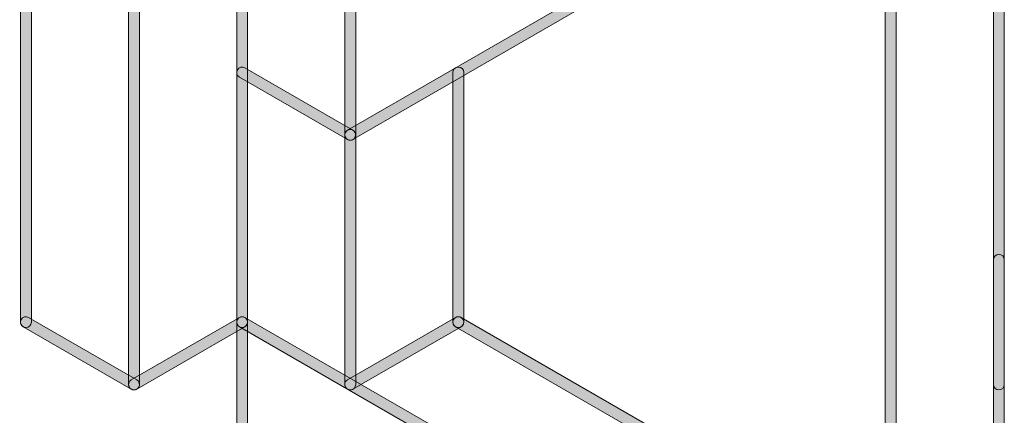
# Paper-space layout 'A01 Title Sheet' of a CAD drawing. Header units: millimetres. Extents: x 0 to 2642, y -51 to 594.
# Tile 6 of 14: x 514 to 560, y 512 to 530. Entities that reach past the tile are written whole.
import ezdxf
from ezdxf.enums import TextEntityAlignment as Align
from ezdxf.lldxf.tags import DXFTag

# ---------------------------------------------------------------- set-up
doc = ezdxf.new("R2010")
doc.units = ezdxf.units.MM
doc.linetypes.add('DASHED', pattern=[19.05, 12.7, -6.35])
doc.layers.add('A_10_Sheet_Annotation', color=250, linetype='Continuous', lineweight=25)
doc.styles.get("Standard").update_dxf_attribs({"font": 'arial.ttf'})
doc.styles.add('Standard 2.5mm (Annotative)', font='arial.ttf', dxfattribs={"height": 2.5})
doc.styles.add('Standard 3.0mm (Annotative)', font='arial.ttf', dxfattribs={"height": 3})
tags = doc.linetypes.add('COMM', pattern='A,12.7,-5.08,["TC",Standard,S=2.54,R=0,X=-2.54,Y=-1.27],-5', length=22.78).pattern_tags.tags
tags[6] = DXFTag(74, 10)

# ---------------------------------------------------------------- blocks, each defined once
blk = doc.blocks.new('Title Block - Project Title Sheet')
at = {"true_color": 0x28225c}
h = blk.add_hatch(color=179, dxfattribs=at)
h.dxf.hatch_style = 2
edge = h.paths.add_edge_path()
edge.add_spline(control_points=[(514.457, 515.93), (514.457, 515.93), (514.457, 573.643), (514.457, 573.643), (514.457, 573.781), (514.57, 573.893), (514.708, 573.893), (514.708, 573.893), (514.708, 573.893), (514.708, 573.893), (514.846, 573.893), (514.959, 573.781), (514.959, 573.643), (514.959, 573.643), (514.959, 573.643), (514.959, 573.643), (514.959, 573.643), (514.959, 515.93), (514.959, 515.93), (514.959, 515.791), (514.846, 515.679), (514.708, 515.679), (514.708, 515.679), (514.708, 515.679), (514.708, 515.679), (514.57, 515.679), (514.457, 515.791), (514.457, 515.93), (514.457, 515.93), (514.457, 515.93), (514.457, 515.93)], knot_values=[0, 0, 0, 0, 1, 1, 1, 2, 2, 2, 3, 3, 3, 4, 4, 4, 5, 5, 5, 6, 6, 6, 7, 7, 7, 8, 8, 8, 9, 9, 9, 10, 10, 10, 10], degree=3, periodic=0)
h = blk.add_hatch(color=179, dxfattribs=at)
h.dxf.hatch_style = 2
edge = h.paths.add_edge_path()
edge.add_spline(control_points=[(519.455, 513.044), (519.455, 513.044), (519.455, 570.756), (519.455, 570.756), (519.455, 570.896), (519.568, 571.007), (519.706, 571.007), (519.706, 571.007), (519.706, 571.007), (519.706, 571.007), (519.845, 571.007), (519.957, 570.896), (519.957, 570.756), (519.957, 570.756), (519.957, 570.756), (519.957, 570.756), (519.957, 570.756), (519.957, 513.044), (519.957, 513.044), (519.957, 512.905), (519.845, 512.792), (519.706, 512.792), (519.706, 512.792), (519.706, 512.792), (519.706, 512.792), (519.568, 512.792), (519.455, 512.905), (519.455, 513.044), (519.455, 513.044), (519.455, 513.044), (519.455, 513.044)], knot_values=[0, 0, 0, 0, 1, 1, 1, 2, 2, 2, 3, 3, 3, 4, 4, 4, 5, 5, 5, 6, 6, 6, 7, 7, 7, 8, 8, 8, 9, 9, 9, 10, 10, 10, 10], degree=3, periodic=0)
h = blk.add_hatch(color=179, dxfattribs=at)
h.dxf.hatch_style = 2
edge = h.paths.add_edge_path()
edge.add_spline(control_points=[(554.441, 498.615), (554.441, 498.615), (554.441, 562.099), (554.441, 562.099), (554.441, 562.238), (554.553, 562.351), (554.692, 562.351), (554.692, 562.351), (554.692, 562.351), (554.692, 562.351), (554.832, 562.351), (554.944, 562.238), (554.944, 562.099), (554.944, 562.099), (554.944, 562.099), (554.944, 562.099), (554.944, 562.099), (554.944, 498.615), (554.944, 498.615), (554.944, 498.476), (554.832, 498.364), (554.692, 498.364), (554.692, 498.364), (554.692, 498.364), (554.692, 498.364), (554.553, 498.364), (554.441, 498.476), (554.441, 498.615), (554.441, 498.615), (554.441, 498.615), (554.441, 498.615)], knot_values=[0, 0, 0, 0, 1, 1, 1, 2, 2, 2, 3, 3, 3, 4, 4, 4, 5, 5, 5, 6, 6, 6, 7, 7, 7, 8, 8, 8, 9, 9, 9, 10, 10, 10, 10], degree=3, periodic=0)
h = blk.add_hatch(color=179, dxfattribs=at)
h.dxf.hatch_style = 2
edge = h.paths.add_edge_path()
edge.add_spline(control_points=[(559.439, 489.959), (559.439, 489.959), (559.439, 559.213), (559.439, 559.213), (559.439, 559.352), (559.552, 559.465), (559.69, 559.465), (559.69, 559.465), (559.69, 559.465), (559.69, 559.465), (559.829, 559.465), (559.942, 559.352), (559.942, 559.213), (559.942, 559.213), (559.942, 559.213), (559.942, 559.213), (559.942, 559.213), (559.942, 489.959), (559.942, 489.959), (559.942, 489.821), (559.829, 489.708), (559.69, 489.708), (559.69, 489.708), (559.69, 489.708), (559.69, 489.708), (559.552, 489.708), (559.439, 489.821), (559.439, 489.959), (559.439, 489.959), (559.439, 489.959), (559.439, 489.959)], knot_values=[0, 0, 0, 0, 1, 1, 1, 2, 2, 2, 3, 3, 3, 4, 4, 4, 5, 5, 5, 6, 6, 6, 7, 7, 7, 8, 8, 8, 9, 9, 9, 10, 10, 10, 10], degree=3, periodic=0)
h = blk.add_hatch(color=179, dxfattribs=at)
h.dxf.hatch_style = 2
edge = h.paths.add_edge_path()
edge.add_spline(control_points=[(524.453, 515.93), (524.453, 515.93), (524.453, 539.014), (524.453, 539.014), (524.453, 539.153), (524.565, 539.265), (524.704, 539.265), (524.704, 539.265), (524.704, 539.265), (524.704, 539.265), (524.843, 539.265), (524.956, 539.153), (524.956, 539.014), (524.956, 539.014), (524.956, 539.014), (524.956, 539.014), (524.956, 539.014), (524.956, 515.93), (524.956, 515.93), (524.956, 515.791), (524.843, 515.679), (524.704, 515.679), (524.704, 515.679), (524.704, 515.679), (524.704, 515.679), (524.565, 515.679), (524.453, 515.791), (524.453, 515.93), (524.453, 515.93), (524.453, 515.93), (524.453, 515.93)], knot_values=[0, 0, 0, 0, 1, 1, 1, 2, 2, 2, 3, 3, 3, 4, 4, 4, 5, 5, 5, 6, 6, 6, 7, 7, 7, 8, 8, 8, 9, 9, 9, 10, 10, 10, 10], degree=3, periodic=0)
h = blk.add_hatch(color=179, dxfattribs=at)
h.dxf.hatch_style = 2
edge = h.paths.add_edge_path()
edge.add_spline(control_points=[(529.485, 524.46), (529.416, 524.581), (529.457, 524.735), (529.577, 524.804), (529.577, 524.804), (529.577, 524.804), (529.577, 524.804), (529.577, 524.804), (554.566, 539.231), (554.566, 539.231), (554.687, 539.301), (554.841, 539.26), (554.91, 539.14), (554.91, 539.14), (554.91, 539.14), (554.91, 539.14), (554.979, 539.02), (554.938, 538.866), (554.818, 538.796), (554.818, 538.796), (554.818, 538.796), (554.818, 538.796), (554.818, 538.796), (529.828, 524.368), (529.828, 524.368), (529.788, 524.346), (529.745, 524.335), (529.703, 524.335), (529.703, 524.335), (529.703, 524.335), (529.703, 524.335), (529.616, 524.335), (529.531, 524.38), (529.485, 524.46), (529.485, 524.46), (529.485, 524.46), (529.485, 524.46)], knot_values=[0, 0, 0, 0, 1, 1, 1, 2, 2, 2, 3, 3, 3, 4, 4, 4, 5, 5, 5, 6, 6, 6, 7, 7, 7, 8, 8, 8, 9, 9, 9, 10, 10, 10, 11, 11, 11, 12, 12, 12, 12], degree=3, periodic=0)
h = blk.add_hatch(color=179, dxfattribs=at)
h.dxf.hatch_style = 2
edge = h.paths.add_edge_path()
edge.add_spline(control_points=[(524.453, 510.158), (524.453, 510.158), (524.453, 533.243), (524.453, 533.243), (524.453, 533.382), (524.565, 533.495), (524.704, 533.495), (524.704, 533.495), (524.704, 533.495), (524.704, 533.495), (524.842, 533.495), (524.956, 533.382), (524.956, 533.243), (524.956, 533.243), (524.956, 533.243), (524.956, 533.243), (524.956, 533.243), (524.956, 510.158), (524.956, 510.158), (524.956, 510.02), (524.842, 509.907), (524.704, 509.907), (524.704, 509.907), (524.704, 509.907), (524.704, 509.907), (524.565, 509.907), (524.453, 510.02), (524.453, 510.158), (524.453, 510.158), (524.453, 510.158), (524.453, 510.158)], knot_values=[0, 0, 0, 0, 1, 1, 1, 2, 2, 2, 3, 3, 3, 4, 4, 4, 5, 5, 5, 6, 6, 6, 7, 7, 7, 8, 8, 8, 9, 9, 9, 10, 10, 10, 10], degree=3, periodic=0)
h = blk.add_hatch(color=179, dxfattribs=at)
h.dxf.hatch_style = 2
edge = h.paths.add_edge_path()
edge.add_spline(control_points=[(529.451, 524.586), (529.451, 524.586), (529.451, 530.358), (529.451, 530.358), (529.451, 530.496), (529.564, 530.609), (529.703, 530.609), (529.703, 530.609), (529.703, 530.609), (529.703, 530.609), (529.841, 530.609), (529.954, 530.496), (529.954, 530.358), (529.954, 530.358), (529.954, 530.358), (529.954, 530.358), (529.954, 530.358), (529.954, 524.586), (529.954, 524.586), (529.954, 524.448), (529.841, 524.335), (529.703, 524.335), (529.703, 524.335), (529.703, 524.335), (529.703, 524.335), (529.564, 524.335), (529.451, 524.448), (529.451, 524.586), (529.451, 524.586), (529.451, 524.586), (529.451, 524.586)], knot_values=[0, 0, 0, 0, 1, 1, 1, 2, 2, 2, 3, 3, 3, 4, 4, 4, 5, 5, 5, 6, 6, 6, 7, 7, 7, 8, 8, 8, 9, 9, 9, 10, 10, 10, 10], degree=3, periodic=0)
h = blk.add_hatch(color=179, dxfattribs=at)
h.dxf.hatch_style = 2
edge = h.paths.add_edge_path()
edge.add_spline(control_points=[(529.577, 524.369), (529.577, 524.369), (524.578, 527.254), (524.578, 527.254), (524.458, 527.324), (524.417, 527.478), (524.486, 527.598), (524.486, 527.598), (524.486, 527.598), (524.486, 527.598), (524.555, 527.717), (524.709, 527.758), (524.83, 527.689), (524.83, 527.689), (524.83, 527.689), (524.83, 527.689), (524.83, 527.689), (529.828, 524.804), (529.828, 524.804), (529.948, 524.735), (529.989, 524.581), (529.92, 524.461), (529.92, 524.461), (529.92, 524.461), (529.92, 524.461), (529.873, 524.38), (529.789, 524.335), (529.702, 524.335), (529.702, 524.335), (529.702, 524.335), (529.702, 524.335), (529.66, 524.335), (529.616, 524.346), (529.577, 524.369), (529.577, 524.369), (529.577, 524.369), (529.577, 524.369)], knot_values=[0, 0, 0, 0, 1, 1, 1, 2, 2, 2, 3, 3, 3, 4, 4, 4, 5, 5, 5, 6, 6, 6, 7, 7, 7, 8, 8, 8, 9, 9, 9, 10, 10, 10, 11, 11, 11, 12, 12, 12, 12], degree=3, periodic=0)
h = blk.add_hatch(color=179, dxfattribs=at)
h.dxf.hatch_style = 2
edge = h.paths.add_edge_path()
edge.add_spline(control_points=[(534.449, 515.929), (534.449, 515.929), (534.449, 527.472), (534.449, 527.472), (534.449, 527.611), (534.562, 527.723), (534.7, 527.723), (534.7, 527.723), (534.7, 527.723), (534.7, 527.723), (534.839, 527.723), (534.952, 527.611), (534.952, 527.472), (534.952, 527.472), (534.952, 527.472), (534.952, 527.472), (534.952, 527.472), (534.952, 515.929), (534.952, 515.929), (534.952, 515.79), (534.839, 515.678), (534.7, 515.678), (534.7, 515.678), (534.7, 515.678), (534.7, 515.678), (534.562, 515.678), (534.449, 515.79), (534.449, 515.929), (534.449, 515.929), (534.449, 515.929), (534.449, 515.929)], knot_values=[0, 0, 0, 0, 1, 1, 1, 2, 2, 2, 3, 3, 3, 4, 4, 4, 5, 5, 5, 6, 6, 6, 7, 7, 7, 8, 8, 8, 9, 9, 9, 10, 10, 10, 10], degree=3, periodic=0)
h = blk.add_hatch(color=179, dxfattribs=at)
h.dxf.hatch_style = 2
edge = h.paths.add_edge_path()
edge.add_spline(control_points=[(529.452, 513.044), (529.452, 513.044), (529.452, 524.586), (529.452, 524.586), (529.452, 524.725), (529.564, 524.837), (529.703, 524.837), (529.703, 524.837), (529.703, 524.837), (529.703, 524.837), (529.841, 524.837), (529.954, 524.725), (529.954, 524.586), (529.954, 524.586), (529.954, 524.586), (529.954, 524.586), (529.954, 524.586), (529.954, 513.044), (529.954, 513.044), (529.954, 512.905), (529.841, 512.792), (529.703, 512.792), (529.703, 512.792), (529.703, 512.792), (529.703, 512.792), (529.564, 512.792), (529.452, 512.905), (529.452, 513.044), (529.452, 513.044), (529.452, 513.044), (529.452, 513.044)], knot_values=[0, 0, 0, 0, 1, 1, 1, 2, 2, 2, 3, 3, 3, 4, 4, 4, 5, 5, 5, 6, 6, 6, 7, 7, 7, 8, 8, 8, 9, 9, 9, 10, 10, 10, 10], degree=3, periodic=0)
h = blk.add_hatch(color=179, dxfattribs=at)
h.dxf.hatch_style = 2
edge = h.paths.add_edge_path()
edge.add_spline(control_points=[(559.439, 513.044), (559.439, 513.044), (559.439, 518.815), (559.439, 518.815), (559.439, 518.953), (559.551, 519.066), (559.69, 519.066), (559.69, 519.066), (559.69, 519.066), (559.69, 519.066), (559.829, 519.066), (559.941, 518.953), (559.941, 518.815), (559.941, 518.815), (559.941, 518.815), (559.941, 518.815), (559.941, 518.815), (559.941, 513.044), (559.941, 513.044), (559.941, 512.905), (559.829, 512.792), (559.69, 512.792), (559.69, 512.792), (559.69, 512.792), (559.69, 512.792), (559.551, 512.792), (559.439, 512.905), (559.439, 513.044), (559.439, 513.044), (559.439, 513.044), (559.439, 513.044)], knot_values=[0, 0, 0, 0, 1, 1, 1, 2, 2, 2, 3, 3, 3, 4, 4, 4, 5, 5, 5, 6, 6, 6, 7, 7, 7, 8, 8, 8, 9, 9, 9, 10, 10, 10, 10], degree=3, periodic=0)
h = blk.add_hatch(color=179, dxfattribs=at)
h.dxf.hatch_style = 2
edge = h.paths.add_edge_path()
edge.add_spline(control_points=[(519.581, 512.826), (519.581, 512.826), (514.582, 515.712), (514.582, 515.712), (514.462, 515.782), (514.421, 515.935), (514.49, 516.056), (514.49, 516.056), (514.49, 516.056), (514.49, 516.056), (514.56, 516.176), (514.714, 516.217), (514.834, 516.147), (514.834, 516.147), (514.834, 516.147), (514.834, 516.147), (514.834, 516.147), (519.832, 513.261), (519.832, 513.261), (519.951, 513.191), (519.993, 513.038), (519.924, 512.918), (519.924, 512.918), (519.924, 512.918), (519.924, 512.918), (519.877, 512.838), (519.792, 512.792), (519.706, 512.792), (519.706, 512.792), (519.706, 512.792), (519.706, 512.792), (519.663, 512.792), (519.62, 512.803), (519.581, 512.826), (519.581, 512.826), (519.581, 512.826), (519.581, 512.826)], knot_values=[0, 0, 0, 0, 1, 1, 1, 2, 2, 2, 3, 3, 3, 4, 4, 4, 5, 5, 5, 6, 6, 6, 7, 7, 7, 8, 8, 8, 9, 9, 9, 10, 10, 10, 11, 11, 11, 12, 12, 12, 12], degree=3, periodic=0)
h = blk.add_hatch(color=179, dxfattribs=at)
h.dxf.hatch_style = 2
edge = h.paths.add_edge_path()
edge.add_spline(control_points=[(519.489, 512.918), (519.419, 513.038), (519.46, 513.191), (519.581, 513.261), (519.581, 513.261), (519.581, 513.261), (519.581, 513.261), (519.581, 513.261), (524.579, 516.147), (524.579, 516.147), (524.698, 516.217), (524.851, 516.176), (524.921, 516.056), (524.921, 516.056), (524.921, 516.056), (524.921, 516.056), (524.991, 515.935), (524.95, 515.782), (524.829, 515.712), (524.829, 515.712), (524.829, 515.712), (524.829, 515.712), (524.829, 515.712), (519.832, 512.826), (519.832, 512.826), (519.792, 512.803), (519.748, 512.792), (519.706, 512.792), (519.706, 512.792), (519.706, 512.792), (519.706, 512.792), (519.619, 512.792), (519.535, 512.838), (519.489, 512.918), (519.489, 512.918), (519.489, 512.918), (519.489, 512.918)], knot_values=[0, 0, 0, 0, 1, 1, 1, 2, 2, 2, 3, 3, 3, 4, 4, 4, 5, 5, 5, 6, 6, 6, 7, 7, 7, 8, 8, 8, 9, 9, 9, 10, 10, 10, 11, 11, 11, 12, 12, 12, 12], degree=3, periodic=0)
h = blk.add_hatch(color=179, dxfattribs=at)
h.dxf.hatch_style = 2
edge = h.paths.add_edge_path()
edge.add_spline(control_points=[(559.46, 495.573), (559.46, 495.573), (524.578, 515.712), (524.578, 515.712), (524.458, 515.782), (524.417, 515.935), (524.486, 516.056), (524.486, 516.056), (524.486, 516.056), (524.486, 516.056), (524.555, 516.176), (524.71, 516.216), (524.83, 516.147), (524.83, 516.147), (524.83, 516.147), (524.83, 516.147), (524.83, 516.147), (559.712, 496.007), (559.712, 496.007), (559.831, 495.939), (559.873, 495.785), (559.804, 495.664), (559.804, 495.664), (559.804, 495.664), (559.804, 495.664), (559.757, 495.584), (559.672, 495.538), (559.586, 495.538), (559.586, 495.538), (559.586, 495.538), (559.586, 495.538), (559.543, 495.538), (559.5, 495.55), (559.46, 495.573), (559.46, 495.573), (559.46, 495.573), (559.46, 495.573)], knot_values=[0, 0, 0, 0, 1, 1, 1, 2, 2, 2, 3, 3, 3, 4, 4, 4, 5, 5, 5, 6, 6, 6, 7, 7, 7, 8, 8, 8, 9, 9, 9, 10, 10, 10, 11, 11, 11, 12, 12, 12, 12], degree=3, periodic=0)
h = blk.add_hatch(color=179, dxfattribs=at)
h.dxf.hatch_style = 2
edge = h.paths.add_edge_path()
edge.add_spline(control_points=[(529.485, 512.918), (529.416, 513.038), (529.457, 513.191), (529.577, 513.261), (529.577, 513.261), (529.577, 513.261), (529.577, 513.261), (529.577, 513.261), (534.575, 516.147), (534.575, 516.147), (534.695, 516.217), (534.849, 516.176), (534.918, 516.056), (534.918, 516.056), (534.918, 516.056), (534.918, 516.056), (534.988, 515.935), (534.946, 515.782), (534.826, 515.712), (534.826, 515.712), (534.826, 515.712), (534.826, 515.712), (534.826, 515.712), (529.828, 512.826), (529.828, 512.826), (529.788, 512.803), (529.745, 512.792), (529.703, 512.792), (529.703, 512.792), (529.703, 512.792), (529.703, 512.792), (529.616, 512.792), (529.531, 512.838), (529.485, 512.918), (529.485, 512.918), (529.485, 512.918), (529.485, 512.918)], knot_values=[0, 0, 0, 0, 1, 1, 1, 2, 2, 2, 3, 3, 3, 4, 4, 4, 5, 5, 5, 6, 6, 6, 7, 7, 7, 8, 8, 8, 9, 9, 9, 10, 10, 10, 11, 11, 11, 12, 12, 12, 12], degree=3, periodic=0)
h = blk.add_hatch(color=179, dxfattribs=at)
h.dxf.hatch_style = 2
edge = h.paths.add_edge_path()
edge.add_spline(control_points=[(554.566, 504.169), (554.566, 504.169), (534.574, 515.712), (534.574, 515.712), (534.454, 515.781), (534.413, 515.935), (534.482, 516.056), (534.482, 516.056), (534.482, 516.056), (534.482, 516.056), (534.552, 516.176), (534.706, 516.216), (534.827, 516.147), (534.827, 516.147), (534.827, 516.147), (534.827, 516.147), (534.827, 516.147), (554.818, 504.604), (554.818, 504.604), (554.938, 504.535), (554.98, 504.381), (554.91, 504.261), (554.91, 504.261), (554.91, 504.261), (554.91, 504.261), (554.863, 504.18), (554.779, 504.135), (554.692, 504.135), (554.692, 504.135), (554.692, 504.135), (554.692, 504.135), (554.649, 504.135), (554.606, 504.146), (554.566, 504.169), (554.566, 504.169), (554.566, 504.169), (554.566, 504.169)], knot_values=[0, 0, 0, 0, 1, 1, 1, 2, 2, 2, 3, 3, 3, 4, 4, 4, 5, 5, 5, 6, 6, 6, 7, 7, 7, 8, 8, 8, 9, 9, 9, 10, 10, 10, 11, 11, 11, 12, 12, 12, 12], degree=3, periodic=0)
at = {"lineweight": 0}
for points, knots in [([(514.457, 515.93), (514.457, 515.93), (514.457, 573.643), (514.457, 573.643), (514.457, 573.781), (514.57, 573.893), (514.708, 573.893), (514.708, 573.893), (514.708, 573.893), (514.708, 573.893), (514.846, 573.893), (514.959, 573.781), (514.959, 573.643), (514.959, 573.643), (514.959, 573.643), (514.959, 573.643), (514.959, 573.643), (514.959, 515.93), (514.959, 515.93), (514.959, 515.791), (514.846, 515.679), (514.708, 515.679), (514.708, 515.679), (514.708, 515.679), (514.708, 515.679), (514.57, 515.679), (514.457, 515.791), (514.457, 515.93), (514.457, 515.93), (514.457, 515.93), (514.457, 515.93)], [0, 0, 0, 0, 1, 1, 1, 2, 2, 2, 3, 3, 3, 4, 4, 4, 5, 5, 5, 6, 6, 6, 7, 7, 7, 8, 8, 8, 9, 9, 9, 10, 10, 10, 10]), ([(519.455, 513.044), (519.455, 513.044), (519.455, 570.756), (519.455, 570.756), (519.455, 570.896), (519.568, 571.007), (519.706, 571.007), (519.706, 571.007), (519.706, 571.007), (519.706, 571.007), (519.845, 571.007), (519.957, 570.896), (519.957, 570.756), (519.957, 570.756), (519.957, 570.756), (519.957, 570.756), (519.957, 570.756), (519.957, 513.044), (519.957, 513.044), (519.957, 512.905), (519.845, 512.792), (519.706, 512.792), (519.706, 512.792), (519.706, 512.792), (519.706, 512.792), (519.568, 512.792), (519.455, 512.905), (519.455, 513.044), (519.455, 513.044), (519.455, 513.044), (519.455, 513.044)], [0, 0, 0, 0, 1, 1, 1, 2, 2, 2, 3, 3, 3, 4, 4, 4, 5, 5, 5, 6, 6, 6, 7, 7, 7, 8, 8, 8, 9, 9, 9, 10, 10, 10, 10]), ([(554.441, 498.615), (554.441, 498.615), (554.441, 562.099), (554.441, 562.099), (554.441, 562.238), (554.553, 562.351), (554.692, 562.351), (554.692, 562.351), (554.692, 562.351), (554.692, 562.351), (554.832, 562.351), (554.944, 562.238), (554.944, 562.099), (554.944, 562.099), (554.944, 562.099), (554.944, 562.099), (554.944, 562.099), (554.944, 498.615), (554.944, 498.615), (554.944, 498.476), (554.832, 498.364), (554.692, 498.364), (554.692, 498.364), (554.692, 498.364), (554.692, 498.364), (554.553, 498.364), (554.441, 498.476), (554.441, 498.615), (554.441, 498.615), (554.441, 498.615), (554.441, 498.615)], [0, 0, 0, 0, 1, 1, 1, 2, 2, 2, 3, 3, 3, 4, 4, 4, 5, 5, 5, 6, 6, 6, 7, 7, 7, 8, 8, 8, 9, 9, 9, 10, 10, 10, 10]), ([(559.439, 489.959), (559.439, 489.959), (559.439, 559.213), (559.439, 559.213), (559.439, 559.352), (559.552, 559.465), (559.69, 559.465), (559.69, 559.465), (559.69, 559.465), (559.69, 559.465), (559.829, 559.465), (559.942, 559.352), (559.942, 559.213), (559.942, 559.213), (559.942, 559.213), (559.942, 559.213), (559.942, 559.213), (559.942, 489.959), (559.942, 489.959), (559.942, 489.821), (559.829, 489.708), (559.69, 489.708), (559.69, 489.708), (559.69, 489.708), (559.69, 489.708), (559.552, 489.708), (559.439, 489.821), (559.439, 489.959), (559.439, 489.959), (559.439, 489.959), (559.439, 489.959)], [0, 0, 0, 0, 1, 1, 1, 2, 2, 2, 3, 3, 3, 4, 4, 4, 5, 5, 5, 6, 6, 6, 7, 7, 7, 8, 8, 8, 9, 9, 9, 10, 10, 10, 10]), ([(524.453, 515.93), (524.453, 515.93), (524.453, 539.014), (524.453, 539.014), (524.453, 539.153), (524.565, 539.265), (524.704, 539.265), (524.704, 539.265), (524.704, 539.265), (524.704, 539.265), (524.843, 539.265), (524.956, 539.153), (524.956, 539.014), (524.956, 539.014), (524.956, 539.014), (524.956, 539.014), (524.956, 539.014), (524.956, 515.93), (524.956, 515.93), (524.956, 515.791), (524.843, 515.679), (524.704, 515.679), (524.704, 515.679), (524.704, 515.679), (524.704, 515.679), (524.565, 515.679), (524.453, 515.791), (524.453, 515.93), (524.453, 515.93), (524.453, 515.93), (524.453, 515.93)], [0, 0, 0, 0, 1, 1, 1, 2, 2, 2, 3, 3, 3, 4, 4, 4, 5, 5, 5, 6, 6, 6, 7, 7, 7, 8, 8, 8, 9, 9, 9, 10, 10, 10, 10]), ([(529.485, 524.46), (529.416, 524.581), (529.457, 524.735), (529.577, 524.804), (529.577, 524.804), (529.577, 524.804), (529.577, 524.804), (529.577, 524.804), (554.566, 539.231), (554.566, 539.231), (554.687, 539.301), (554.841, 539.26), (554.91, 539.14), (554.91, 539.14), (554.91, 539.14), (554.91, 539.14), (554.979, 539.02), (554.938, 538.866), (554.818, 538.796), (554.818, 538.796), (554.818, 538.796), (554.818, 538.796), (554.818, 538.796), (529.828, 524.368), (529.828, 524.368), (529.788, 524.346), (529.745, 524.335), (529.703, 524.335), (529.703, 524.335), (529.703, 524.335), (529.703, 524.335), (529.616, 524.335), (529.531, 524.38), (529.485, 524.46), (529.485, 524.46), (529.485, 524.46), (529.485, 524.46)], [0, 0, 0, 0, 1, 1, 1, 2, 2, 2, 3, 3, 3, 4, 4, 4, 5, 5, 5, 6, 6, 6, 7, 7, 7, 8, 8, 8, 9, 9, 9, 10, 10, 10, 11, 11, 11, 12, 12, 12, 12]), ([(524.453, 510.158), (524.453, 510.158), (524.453, 533.243), (524.453, 533.243), (524.453, 533.382), (524.565, 533.495), (524.704, 533.495), (524.704, 533.495), (524.704, 533.495), (524.704, 533.495), (524.842, 533.495), (524.956, 533.382), (524.956, 533.243), (524.956, 533.243), (524.956, 533.243), (524.956, 533.243), (524.956, 533.243), (524.956, 510.158), (524.956, 510.158), (524.956, 510.02), (524.842, 509.907), (524.704, 509.907), (524.704, 509.907), (524.704, 509.907), (524.704, 509.907), (524.565, 509.907), (524.453, 510.02), (524.453, 510.158), (524.453, 510.158), (524.453, 510.158), (524.453, 510.158)], [0, 0, 0, 0, 1, 1, 1, 2, 2, 2, 3, 3, 3, 4, 4, 4, 5, 5, 5, 6, 6, 6, 7, 7, 7, 8, 8, 8, 9, 9, 9, 10, 10, 10, 10]), ([(529.451, 524.586), (529.451, 524.586), (529.451, 530.358), (529.451, 530.358), (529.451, 530.496), (529.564, 530.609), (529.703, 530.609), (529.703, 530.609), (529.703, 530.609), (529.703, 530.609), (529.841, 530.609), (529.954, 530.496), (529.954, 530.358), (529.954, 530.358), (529.954, 530.358), (529.954, 530.358), (529.954, 530.358), (529.954, 524.586), (529.954, 524.586), (529.954, 524.448), (529.841, 524.335), (529.703, 524.335), (529.703, 524.335), (529.703, 524.335), (529.703, 524.335), (529.564, 524.335), (529.451, 524.448), (529.451, 524.586), (529.451, 524.586), (529.451, 524.586), (529.451, 524.586)], [0, 0, 0, 0, 1, 1, 1, 2, 2, 2, 3, 3, 3, 4, 4, 4, 5, 5, 5, 6, 6, 6, 7, 7, 7, 8, 8, 8, 9, 9, 9, 10, 10, 10, 10]), ([(529.577, 524.369), (529.577, 524.369), (524.578, 527.254), (524.578, 527.254), (524.458, 527.324), (524.417, 527.478), (524.486, 527.598), (524.486, 527.598), (524.486, 527.598), (524.486, 527.598), (524.555, 527.717), (524.709, 527.758), (524.83, 527.689), (524.83, 527.689), (524.83, 527.689), (524.83, 527.689), (524.83, 527.689), (529.828, 524.804), (529.828, 524.804), (529.948, 524.735), (529.989, 524.581), (529.92, 524.461), (529.92, 524.461), (529.92, 524.461), (529.92, 524.461), (529.873, 524.38), (529.789, 524.335), (529.702, 524.335), (529.702, 524.335), (529.702, 524.335), (529.702, 524.335), (529.66, 524.335), (529.616, 524.346), (529.577, 524.369), (529.577, 524.369), (529.577, 524.369), (529.577, 524.369)], [0, 0, 0, 0, 1, 1, 1, 2, 2, 2, 3, 3, 3, 4, 4, 4, 5, 5, 5, 6, 6, 6, 7, 7, 7, 8, 8, 8, 9, 9, 9, 10, 10, 10, 11, 11, 11, 12, 12, 12, 12]), ([(534.449, 515.929), (534.449, 515.929), (534.449, 527.472), (534.449, 527.472), (534.449, 527.611), (534.562, 527.723), (534.7, 527.723), (534.7, 527.723), (534.7, 527.723), (534.7, 527.723), (534.839, 527.723), (534.952, 527.611), (534.952, 527.472), (534.952, 527.472), (534.952, 527.472), (534.952, 527.472), (534.952, 527.472), (534.952, 515.929), (534.952, 515.929), (534.952, 515.79), (534.839, 515.678), (534.7, 515.678), (534.7, 515.678), (534.7, 515.678), (534.7, 515.678), (534.562, 515.678), (534.449, 515.79), (534.449, 515.929), (534.449, 515.929), (534.449, 515.929), (534.449, 515.929)], [0, 0, 0, 0, 1, 1, 1, 2, 2, 2, 3, 3, 3, 4, 4, 4, 5, 5, 5, 6, 6, 6, 7, 7, 7, 8, 8, 8, 9, 9, 9, 10, 10, 10, 10]), ([(529.452, 513.044), (529.452, 513.044), (529.452, 524.586), (529.452, 524.586), (529.452, 524.725), (529.564, 524.837), (529.703, 524.837), (529.703, 524.837), (529.703, 524.837), (529.703, 524.837), (529.841, 524.837), (529.954, 524.725), (529.954, 524.586), (529.954, 524.586), (529.954, 524.586), (529.954, 524.586), (529.954, 524.586), (529.954, 513.044), (529.954, 513.044), (529.954, 512.905), (529.841, 512.792), (529.703, 512.792), (529.703, 512.792), (529.703, 512.792), (529.703, 512.792), (529.564, 512.792), (529.452, 512.905), (529.452, 513.044), (529.452, 513.044), (529.452, 513.044), (529.452, 513.044)], [0, 0, 0, 0, 1, 1, 1, 2, 2, 2, 3, 3, 3, 4, 4, 4, 5, 5, 5, 6, 6, 6, 7, 7, 7, 8, 8, 8, 9, 9, 9, 10, 10, 10, 10]), ([(559.439, 513.044), (559.439, 513.044), (559.439, 518.815), (559.439, 518.815), (559.439, 518.953), (559.551, 519.066), (559.69, 519.066), (559.69, 519.066), (559.69, 519.066), (559.69, 519.066), (559.829, 519.066), (559.941, 518.953), (559.941, 518.815), (559.941, 518.815), (559.941, 518.815), (559.941, 518.815), (559.941, 518.815), (559.941, 513.044), (559.941, 513.044), (559.941, 512.905), (559.829, 512.792), (559.69, 512.792), (559.69, 512.792), (559.69, 512.792), (559.69, 512.792), (559.551, 512.792), (559.439, 512.905), (559.439, 513.044), (559.439, 513.044), (559.439, 513.044), (559.439, 513.044)], [0, 0, 0, 0, 1, 1, 1, 2, 2, 2, 3, 3, 3, 4, 4, 4, 5, 5, 5, 6, 6, 6, 7, 7, 7, 8, 8, 8, 9, 9, 9, 10, 10, 10, 10]), ([(519.581, 512.826), (519.581, 512.826), (514.582, 515.712), (514.582, 515.712), (514.462, 515.782), (514.421, 515.935), (514.49, 516.056), (514.49, 516.056), (514.49, 516.056), (514.49, 516.056), (514.56, 516.176), (514.714, 516.217), (514.834, 516.147), (514.834, 516.147), (514.834, 516.147), (514.834, 516.147), (514.834, 516.147), (519.832, 513.261), (519.832, 513.261), (519.951, 513.191), (519.993, 513.038), (519.924, 512.918), (519.924, 512.918), (519.924, 512.918), (519.924, 512.918), (519.877, 512.838), (519.792, 512.792), (519.706, 512.792), (519.706, 512.792), (519.706, 512.792), (519.706, 512.792), (519.663, 512.792), (519.62, 512.803), (519.581, 512.826), (519.581, 512.826), (519.581, 512.826), (519.581, 512.826)], [0, 0, 0, 0, 1, 1, 1, 2, 2, 2, 3, 3, 3, 4, 4, 4, 5, 5, 5, 6, 6, 6, 7, 7, 7, 8, 8, 8, 9, 9, 9, 10, 10, 10, 11, 11, 11, 12, 12, 12, 12]), ([(519.489, 512.918), (519.419, 513.038), (519.46, 513.191), (519.581, 513.261), (519.581, 513.261), (519.581, 513.261), (519.581, 513.261), (519.581, 513.261), (524.579, 516.147), (524.579, 516.147), (524.698, 516.217), (524.851, 516.176), (524.921, 516.056), (524.921, 516.056), (524.921, 516.056), (524.921, 516.056), (524.991, 515.935), (524.95, 515.782), (524.829, 515.712), (524.829, 515.712), (524.829, 515.712), (524.829, 515.712), (524.829, 515.712), (519.832, 512.826), (519.832, 512.826), (519.792, 512.803), (519.748, 512.792), (519.706, 512.792), (519.706, 512.792), (519.706, 512.792), (519.706, 512.792), (519.619, 512.792), (519.535, 512.838), (519.489, 512.918), (519.489, 512.918), (519.489, 512.918), (519.489, 512.918)], [0, 0, 0, 0, 1, 1, 1, 2, 2, 2, 3, 3, 3, 4, 4, 4, 5, 5, 5, 6, 6, 6, 7, 7, 7, 8, 8, 8, 9, 9, 9, 10, 10, 10, 11, 11, 11, 12, 12, 12, 12]), ([(559.46, 495.573), (559.46, 495.573), (524.578, 515.712), (524.578, 515.712), (524.458, 515.782), (524.417, 515.935), (524.486, 516.056), (524.486, 516.056), (524.486, 516.056), (524.486, 516.056), (524.555, 516.176), (524.71, 516.216), (524.83, 516.147), (524.83, 516.147), (524.83, 516.147), (524.83, 516.147), (524.83, 516.147), (559.712, 496.007), (559.712, 496.007), (559.831, 495.939), (559.873, 495.785), (559.804, 495.664), (559.804, 495.664), (559.804, 495.664), (559.804, 495.664), (559.757, 495.584), (559.672, 495.538), (559.586, 495.538), (559.586, 495.538), (559.586, 495.538), (559.586, 495.538), (559.543, 495.538), (559.5, 495.55), (559.46, 495.573), (559.46, 495.573), (559.46, 495.573), (559.46, 495.573)], [0, 0, 0, 0, 1, 1, 1, 2, 2, 2, 3, 3, 3, 4, 4, 4, 5, 5, 5, 6, 6, 6, 7, 7, 7, 8, 8, 8, 9, 9, 9, 10, 10, 10, 11, 11, 11, 12, 12, 12, 12]), ([(529.485, 512.918), (529.416, 513.038), (529.457, 513.191), (529.577, 513.261), (529.577, 513.261), (529.577, 513.261), (529.577, 513.261), (529.577, 513.261), (534.575, 516.147), (534.575, 516.147), (534.695, 516.217), (534.849, 516.176), (534.918, 516.056), (534.918, 516.056), (534.918, 516.056), (534.918, 516.056), (534.988, 515.935), (534.946, 515.782), (534.826, 515.712), (534.826, 515.712), (534.826, 515.712), (534.826, 515.712), (534.826, 515.712), (529.828, 512.826), (529.828, 512.826), (529.788, 512.803), (529.745, 512.792), (529.703, 512.792), (529.703, 512.792), (529.703, 512.792), (529.703, 512.792), (529.616, 512.792), (529.531, 512.838), (529.485, 512.918), (529.485, 512.918), (529.485, 512.918), (529.485, 512.918)], [0, 0, 0, 0, 1, 1, 1, 2, 2, 2, 3, 3, 3, 4, 4, 4, 5, 5, 5, 6, 6, 6, 7, 7, 7, 8, 8, 8, 9, 9, 9, 10, 10, 10, 11, 11, 11, 12, 12, 12, 12]), ([(554.566, 504.169), (554.566, 504.169), (534.574, 515.712), (534.574, 515.712), (534.454, 515.781), (534.413, 515.935), (534.482, 516.056), (534.482, 516.056), (534.482, 516.056), (534.482, 516.056), (534.552, 516.176), (534.706, 516.216), (534.827, 516.147), (534.827, 516.147), (534.827, 516.147), (534.827, 516.147), (534.827, 516.147), (554.818, 504.604), (554.818, 504.604), (554.938, 504.535), (554.98, 504.381), (554.91, 504.261), (554.91, 504.261), (554.91, 504.261), (554.91, 504.261), (554.863, 504.18), (554.779, 504.135), (554.692, 504.135), (554.692, 504.135), (554.692, 504.135), (554.692, 504.135), (554.649, 504.135), (554.606, 504.146), (554.566, 504.169), (554.566, 504.169), (554.566, 504.169), (554.566, 504.169)], [0, 0, 0, 0, 1, 1, 1, 2, 2, 2, 3, 3, 3, 4, 4, 4, 5, 5, 5, 6, 6, 6, 7, 7, 7, 8, 8, 8, 9, 9, 9, 10, 10, 10, 11, 11, 11, 12, 12, 12, 12])]:
    blk.add_open_spline(points, degree=3, knots=knots, dxfattribs=at)
at = {"color": 254, "linetype": 'COMM', "lineweight": 18, "ltscale": 1.0153e-115, "true_color": 0xe0e0e0, "flags": 90}
blk.add_attdef('03-PROJECT-TITLE', text='', height=25, rotation=90, dxfattribs=at).set_placement((810.5, 15), align=Align.BOTTOM_LEFT)
at = {"color": 255, "linetype": 'COMM', "lineweight": 18, "style": 'Standard 3.0mm (Annotative)'}
blk.add_attdef('STAGE:10-PURPOSE', text='', height=3, dxfattribs=at).set_placement((609.838, 80.266), align=Align.TOP_LEFT)
at = {"color": 255, "lineweight": 30, "style": 'Standard 2.5mm (Annotative)'}
for tag, p in [('SITE-AREA:08A-PROJECT-AREA-SITE', (609.838, 72.765)), ('OWNERSHIP-AREA:08B-PROJECT-AREA-OWNERSHIP', (609.954, 67.745))]:
    blk.add_attdef(tag, p, '', height=2.5, dxfattribs=at)
at = {"color": 255, "linetype": 'DASHED', "lineweight": 30, "flags": 104}
for tag, p in [('04A-PROJECT-ADDRESS-LINE1', (609.838, 61.77)), ('05-CLIENT', (609.838, 38.425))]:
    blk.add_attdef(tag, text='', height=3, dxfattribs=at).set_placement(p, align=Align.TOP_LEFT)
at = {"color": 255, "linetype": 'DASHED', "style": 'Standard 3.0mm (Annotative)'}
for tag, p in [('04B-PROJECT-ADDRESS-LINE2', (609.838, 55.768)), ('04C-PROJECT-ADDRESS-CITY', (609.838, 50.165)), ('04D-PROJECT-ADDRESS-POSTCODE', (609.838, 44.561))]:
    blk.add_attdef(tag, text='', height=3, dxfattribs=at).set_placement(p, align=Align.TOP_LEFT)
at = {"color": 254, "linetype": 'Continuous', "true_color": 0xe3e3e3, "style": 'Standard 3.0mm (Annotative)', "flags": 8}
blk.add_attdef('06', (823.099, 15), '', height=3, rotation=90, dxfattribs=at)

psp = doc.layouts.new('A01 Title Sheet')

# ---------------------------------------------------------------- block references
at = {"layer": 'A_10_Sheet_Annotation', "lineweight": 30}
psp.add_blockref('Title Block - Project Title Sheet', (0, 0), dxfattribs=at)

doc.saveas('drawing.dxf')
